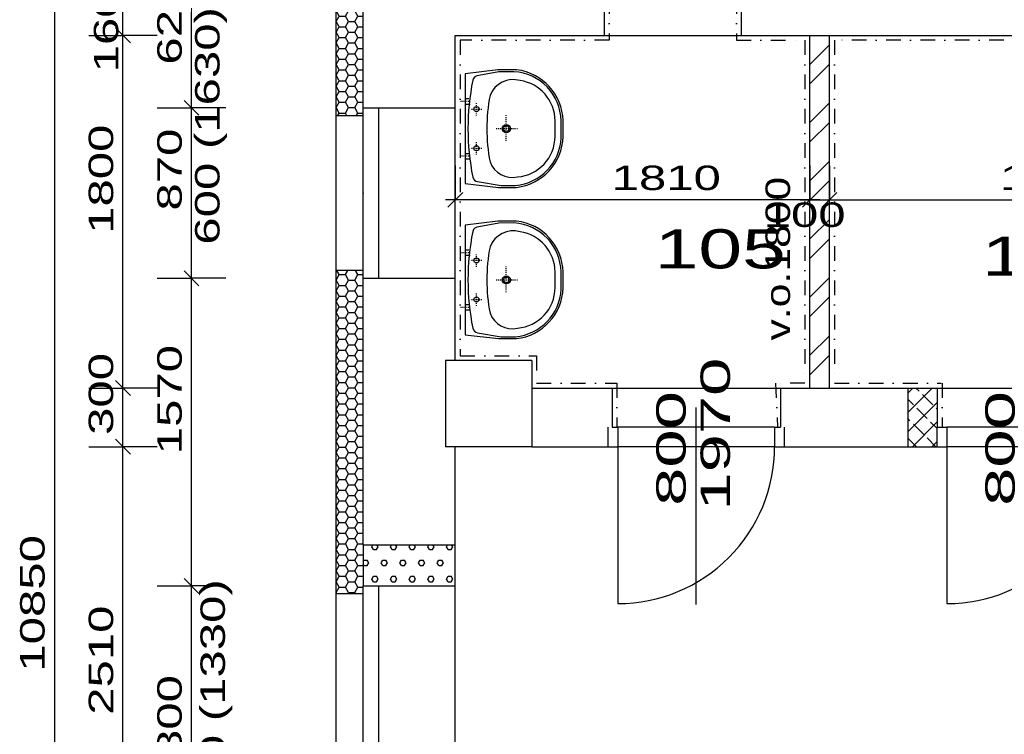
# Model space of a CAD drawing. Extents: x -196363 to 396902, y -489949 to -260582.
# Tile 170 of 256: x 201231 to 206258, y -382160 to -378513. Entities that reach past the tile are written whole.
import ezdxf

# ---------------------------------------------------------------- set-up
doc = ezdxf.new("R2010")
doc.units = 0
doc.header["$MEASUREMENT"] = 0
doc.linetypes.add('DASHED1', pattern=[1, 0.3, -0.4, 0.3])
doc.linetypes.add('DOTDASH', pattern=[1, 0.3, -0.2, 0, -0.2, 0.3])
for name, color, linetype in [('dvere', 1, 'Continuous'), ('koty', 1, 'Continuous'), ('navrh', 2, 'Continuous'), ('noszdiv', 1, 'Continuous'), ('obklady', 14, 'Continuous'), ('okna', 2, 'Continuous'), ('popdver', 6, 'Continuous'), ('srafy', 8, 'Continuous'), ('tepizol', 8, 'Continuous'), ('zarpred', 5, 'Continuous')]:
    doc.layers.add(name, color=color, linetype=linetype)
doc.styles.add('SPIRITTXTSTYLE1', font='ROMAN')
doc.styles.add('SPIRITTXTSTYLE2', font='txt')
doc.linetypes.add('CERCH2', pattern='A,0,-1,[17,dur+dsp vaclavov.shx,S=0.003401,R=0,X=-1,Y=0],0', length=1)
doc.dimstyles.new('SPIRITSTYLE26', dxfattribs={"dimtxt": 125, "dimasz": 12.7, "dimexe": 175, "dimexo": -175, "dimgap": 50, "dimtad": 1, "dimdec": 3, "dimzin": 0, "dimdsep": 46, "dimlunit": 7, "dimtxsty": 'SPIRITTXTSTYLE1', "dimblk1": '_TICKMARKS26', "dimblk2": '_TICKMARKS26', "dimsah": 1, "dimcen": 0.09, "dimdle": 50, "dimclrd": 1, "dimclre": 1, "dimclrt": 1, "dimadec": 0, "dimazin": 0, "dimtfac": 1, "dimtdec": 4, "dimtofl": 0, "dimtmove": 1, "dimatfit": 0, "dimfxl": 0, "dimtolj": 1, "dimtzin": 0, "dimarcsym": 0})
doc.dimstyles.new('SPIRITSTYLE520', dxfattribs={"dimtxt": 125, "dimasz": 12.7, "dimexe": 175, "dimexo": 781.667175, "dimgap": 50, "dimtad": 1, "dimdec": 3, "dimzin": 0, "dimdsep": 46, "dimlunit": 7, "dimtxsty": 'SPIRITTXTSTYLE1', "dimblk1": '_TICKMARKS520', "dimblk2": '_TICKMARKS520', "dimsah": 1, "dimcen": 0.09, "dimdle": 50, "dimclrd": 1, "dimclre": 1, "dimclrt": 1, "dimadec": 0, "dimazin": 0, "dimtfac": 1, "dimtdec": 4, "dimtofl": 0, "dimtmove": 1, "dimatfit": 0, "dimfxl": 0, "dimtolj": 1, "dimtzin": 0, "dimarcsym": 0})
doc.dimstyles.new('SPIRITSTYLE521', dxfattribs={"dimtxt": 125, "dimasz": 12.7, "dimexe": 175, "dimexo": 936.671692, "dimgap": 50, "dimtad": 1, "dimdec": 3, "dimzin": 0, "dimdsep": 46, "dimlunit": 7, "dimtxsty": 'SPIRITTXTSTYLE1', "dimblk1": '_TICKMARKS521', "dimblk2": '_TICKMARKS521', "dimsah": 1, "dimcen": 0.09, "dimdle": 50, "dimclrd": 1, "dimclre": 1, "dimclrt": 1, "dimadec": 0, "dimazin": 0, "dimtfac": 1, "dimtdec": 4, "dimtofl": 0, "dimtmove": 1, "dimatfit": 0, "dimfxl": 0, "dimtolj": 1, "dimtzin": 0, "dimarcsym": 0})
doc.dimstyles.new('SPIRITSTYLE525', dxfattribs={"dimtxt": 125, "dimasz": 12.7, "dimexe": 175, "dimexo": 1521.665405, "dimgap": 50, "dimtad": 1, "dimdec": 3, "dimzin": 0, "dimdsep": 46, "dimlunit": 7, "dimtxsty": 'SPIRITTXTSTYLE1', "dimblk1": '_TICKMARKS525', "dimblk2": '_TICKMARKS525', "dimsah": 1, "dimcen": 0.09, "dimdle": 50, "dimclrd": 1, "dimclre": 1, "dimclrt": 1, "dimadec": 0, "dimazin": 0, "dimtfac": 1, "dimtdec": 4, "dimtofl": 0, "dimtmove": 1, "dimatfit": 0, "dimfxl": 0, "dimtolj": 1, "dimtzin": 0, "dimarcsym": 0})
doc.dimstyles.new('SPIRITSTYLE527', dxfattribs={"dimtxt": 125, "dimasz": 12.7, "dimexe": 175, "dimexo": 1911.669556, "dimgap": 50, "dimtad": 1, "dimdec": 3, "dimzin": 0, "dimdsep": 46, "dimlunit": 7, "dimtxsty": 'SPIRITTXTSTYLE1', "dimblk1": '_TICKMARKS527', "dimblk2": '_TICKMARKS527', "dimsah": 1, "dimcen": 0.09, "dimdle": 50, "dimclrd": 1, "dimclre": 1, "dimclrt": 1, "dimadec": 0, "dimazin": 0, "dimtfac": 1, "dimtdec": 4, "dimtofl": 0, "dimtmove": 1, "dimatfit": 0, "dimfxl": 0, "dimtolj": 1, "dimtzin": 0, "dimarcsym": 0})
doc.dimstyles.new('SPIRITSTYLE528', dxfattribs={"dimtxt": 125, "dimasz": 12.7, "dimexe": 175, "dimexo": 1901.673218, "dimgap": 50, "dimtad": 1, "dimdec": 3, "dimzin": 0, "dimdsep": 46, "dimlunit": 7, "dimtxsty": 'SPIRITTXTSTYLE1', "dimblk1": '_TICKMARKS528', "dimblk2": '_TICKMARKS528', "dimsah": 1, "dimcen": 0.09, "dimdle": 50, "dimclrd": 1, "dimclre": 1, "dimclrt": 1, "dimadec": 0, "dimazin": 0, "dimtfac": 1, "dimtdec": 4, "dimtofl": 0, "dimtmove": 1, "dimatfit": 0, "dimfxl": 0, "dimtolj": 1, "dimtzin": 0, "dimarcsym": 0})
doc.dimstyles.new('SPIRITSTYLE529', dxfattribs={"dimtxt": 125, "dimasz": 12.7, "dimexe": 175, "dimexo": 1401.6604, "dimgap": 50, "dimtad": 1, "dimdec": 3, "dimzin": 0, "dimdsep": 46, "dimlunit": 7, "dimtxsty": 'SPIRITTXTSTYLE1', "dimblk1": '_TICKMARKS529', "dimblk2": '_TICKMARKS529', "dimsah": 1, "dimcen": 0.09, "dimdle": 50, "dimclrd": 1, "dimclre": 1, "dimclrt": 1, "dimadec": 0, "dimazin": 0, "dimtfac": 1, "dimtdec": 4, "dimtofl": 0, "dimtmove": 1, "dimatfit": 0, "dimfxl": 0, "dimtolj": 1, "dimtzin": 0, "dimarcsym": 0})
doc.dimstyles.new('SPIRITSTYLE615', dxfattribs={"dimtxt": 125, "dimasz": 12.7, "dimexe": 175, "dimexo": 785.387878, "dimgap": 50, "dimtad": 1, "dimdec": 3, "dimzin": 0, "dimdsep": 46, "dimlunit": 7, "dimtxsty": 'SPIRITTXTSTYLE1', "dimblk1": '_TICKMARKS615', "dimblk2": '_TICKMARKS615', "dimsah": 1, "dimcen": 0.09, "dimdle": 50, "dimclrd": 1, "dimclre": 1, "dimclrt": 1, "dimadec": 0, "dimazin": 0, "dimtfac": 1, "dimtdec": 4, "dimtofl": 0, "dimtmove": 1, "dimatfit": 0, "dimfxl": 0, "dimtolj": 1, "dimtzin": 0, "dimarcsym": 0})
pattern_1 = [(0, (582227.312, -258968), (47.625, 27.4963055), [-63.5, 31.75]), (60.000002, (582227.312, -258968), (-1.7e-06, 54.9926147), [31.75, -63.5]), (120.000003, (582227.312, -258968), (-47.625, 27.4963055), [-63.5, 31.75])]

# ---------------------------------------------------------------- blocks, each defined once
blk = doc.blocks.new('_TICKMARKS520')
at = {"color": 1, "linetype": 'Continuous'}
blk.add_line((-3, -3), (3, 3), dxfattribs=at)
blk = doc.blocks.new('*D1318')
at = {"color": 1, "linetype": 'Continuous', "ltscale": 300}
for p, q in [((202108.671875, -383252.90625, 1723.800049), (202108.671875, -381352.9375, 1723.800049)), ((201933.671875, -381402.9375, 1723.800049), (202108.671875, -381402.9375, 1723.800049)), ((202283.671875, -381402.9375, 1723.800049), (202108.671875, -381402.9375, 1723.800049)), ((201933.671875, -383202.90625, 1723.800049), (202108.671875, -383202.90625, 1723.800049)), ((202283.671875, -383202.90625, 1723.800049), (202108.671875, -383202.90625, 1723.800049))]:
    blk.add_line(p, q, dxfattribs=at)
at = {"color": 1, "linetype": 'Continuous', "ltscale": 300, "xscale": 12.69999980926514, "yscale": 12.69999980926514, "zscale": 12.69999980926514}
for p, rotation in [((202108.671875, -381402.9375, 1723.800049), 90.00000250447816), ((202108.671875, -383202.90625, 1723.800049), 270.0000006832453)]:
    blk.add_blockref('_TICKMARKS520', p, dxfattribs=dict(at, rotation=rotation))
at = {"color": 1, "linetype": 'Continuous', "ltscale": 300, "style": 'SPIRITTXTSTYLE1', "width": 1.5}
blk.add_text('1800', height=125, rotation=90.000002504, dxfattribs=at).set_placement((202058.65625, -382416, 1723.800049))
blk = doc.blocks.new('*D1319')
at = {"color": 1, "linetype": 'Continuous', "ltscale": 300}
for p, q in [((202108.671875, -381452.9375, 1723.800049), (202108.671875, -379782.9375, 1723.800049)), ((201933.671875, -379832.9375, 1723.800049), (202108.671875, -379832.9375, 1723.800049)), ((202283.671875, -379832.9375, 1723.800049), (202108.671875, -379832.9375, 1723.800049)), ((201933.671875, -381402.9375, 1723.800049), (202108.671875, -381402.9375, 1723.800049)), ((202283.671875, -381402.9375, 1723.800049), (202108.671875, -381402.9375, 1723.800049))]:
    blk.add_line(p, q, dxfattribs=at)
at = {"color": 1, "linetype": 'Continuous', "ltscale": 300, "xscale": 12.69999980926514, "yscale": 12.69999980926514, "zscale": 12.69999980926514}
for p, rotation in [((202108.671875, -379832.9375, 1723.800049), 90.00000250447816), ((202108.671875, -381402.9375, 1723.800049), 270.0000006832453)]:
    blk.add_blockref('_TICKMARKS520', p, dxfattribs=dict(at, rotation=rotation))
at = {"color": 1, "linetype": 'Continuous', "ltscale": 300, "style": 'SPIRITTXTSTYLE1', "width": 1.5}
blk.add_text('1570', height=125, rotation=90.000002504, dxfattribs=at).set_placement((202058.65625, -380731.03125, 1723.800049))
blk = doc.blocks.new('_TICKMARKS521')
at = {"color": 1, "linetype": 'Continuous'}
blk.add_line((-3, -3), (3, 3), dxfattribs=at)
blk = doc.blocks.new('*D1320')
at = {"color": 1, "linetype": 'Continuous', "ltscale": 300}
for p, q in [((202108.671875, -379882.9375, 1723.800049), (202108.671875, -378912.9375, 1723.800049)), ((201933.671875, -378962.9375, 1723.800049), (202108.671875, -378962.9375, 1723.800049)), ((202283.671875, -378962.9375, 1723.800049), (202108.671875, -378962.9375, 1723.800049)), ((201933.671875, -379832.9375, 1723.800049), (202108.671875, -379832.9375, 1723.800049)), ((202283.671875, -379832.9375, 1723.800049), (202108.671875, -379832.9375, 1723.800049))]:
    blk.add_line(p, q, dxfattribs=at)
at = {"color": 1, "linetype": 'Continuous', "ltscale": 300, "xscale": 12.69999980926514, "yscale": 12.69999980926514, "zscale": 12.69999980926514}
for p, rotation in [((202108.671875, -378962.9375, 1723.800049), 90.00000250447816), ((202108.671875, -379832.9375, 1723.800049), 270.0000006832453)]:
    blk.add_blockref('_TICKMARKS521', p, dxfattribs=dict(at, rotation=rotation))
at = {"color": 1, "linetype": 'Continuous', "ltscale": 300, "style": 'SPIRITTXTSTYLE1', "width": 1.5}
blk.add_text('870', height=125, rotation=90.000002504, dxfattribs=at).set_placement((202058.65625, -379487.25, 1723.800049))
blk = doc.blocks.new('*D1321')
at = {"color": 1, "linetype": 'Continuous', "ltscale": 300}
for p, q in [((202108.671875, -379012.9375, 1723.800049), (202108.671875, -378292.96875, 1723.800049)), ((201933.671875, -378342.96875, 1723.800049), (202108.671875, -378342.96875, 1723.800049)), ((202283.671875, -378342.96875, 1723.800049), (202108.671875, -378342.96875, 1723.800049)), ((201933.671875, -378962.9375, 1723.800049), (202108.671875, -378962.9375, 1723.800049)), ((202283.671875, -378962.9375, 1723.800049), (202108.671875, -378962.9375, 1723.800049))]:
    blk.add_line(p, q, dxfattribs=at)
at = {"color": 1, "linetype": 'Continuous', "ltscale": 300, "xscale": 12.69999980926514, "yscale": 12.69999980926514, "zscale": 12.69999980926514}
for p, rotation in [((202108.671875, -378342.96875, 1723.800049), 90.00000250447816), ((202108.671875, -378962.9375, 1723.800049), 270.0000006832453)]:
    blk.add_blockref('_TICKMARKS521', p, dxfattribs=dict(at, rotation=rotation))
at = {"color": 1, "linetype": 'Continuous', "ltscale": 300, "style": 'SPIRITTXTSTYLE1', "width": 1.5}
blk.add_text('620', height=125, rotation=90.000002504, dxfattribs=at).set_placement((202058.65625, -378742.25, 1723.800049))
blk = doc.blocks.new('_TICKMARKS525')
at = {"color": 1, "linetype": 'Continuous'}
blk.add_line((-3, -3), (3, 3), dxfattribs=at)
blk = doc.blocks.new('*D1329')
at = {"color": 1, "linetype": 'Continuous', "ltscale": 300}
for p, q in [((201758.671875, -383252.90625, 1723.800049), (201758.671875, -380642.9375, 1723.800049)), ((201583.671875, -380692.9375, 1723.800049), (201758.671875, -380692.9375, 1723.800049)), ((201933.671875, -380692.9375, 1723.800049), (201758.671875, -380692.9375, 1723.800049)), ((201583.671875, -383202.90625, 1723.800049), (201758.671875, -383202.90625, 1723.800049)), ((201933.671875, -383202.90625, 1723.800049), (201758.671875, -383202.90625, 1723.800049))]:
    blk.add_line(p, q, dxfattribs=at)
at = {"color": 1, "linetype": 'Continuous', "ltscale": 300, "xscale": 12.69999980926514, "yscale": 12.69999980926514, "zscale": 12.69999980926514}
for p, rotation in [((201758.671875, -380692.9375, 1723.800049), 90.00000250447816), ((201758.671875, -383202.90625, 1723.800049), 270.0000006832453)]:
    blk.add_blockref('_TICKMARKS525', p, dxfattribs=dict(at, rotation=rotation))
at = {"color": 1, "linetype": 'Continuous', "ltscale": 300, "style": 'SPIRITTXTSTYLE1', "width": 1.5}
blk.add_text('2510', height=125, rotation=90.000002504, dxfattribs=at).set_placement((201708.671875, -382061.03125, 1723.800049))
blk = doc.blocks.new('_TICKMARKS527')
at = {"color": 1, "linetype": 'Continuous'}
blk.add_line((-3, -3), (3, 3), dxfattribs=at)
blk = doc.blocks.new('*D1330')
at = {"color": 1, "linetype": 'Continuous', "ltscale": 300}
for p, q in [((201758.671875, -380742.9375, 1723.800049), (201758.671875, -380342.9375, 1723.800049)), ((201583.671875, -380392.96875, 1723.800049), (201758.671875, -380392.96875, 1723.800049)), ((201933.671875, -380392.96875, 1723.800049), (201758.671875, -380392.96875, 1723.800049)), ((201583.671875, -380692.9375, 1723.800049), (201758.671875, -380692.9375, 1723.800049)), ((201933.671875, -380692.9375, 1723.800049), (201758.671875, -380692.9375, 1723.800049))]:
    blk.add_line(p, q, dxfattribs=at)
at = {"color": 1, "linetype": 'Continuous', "ltscale": 300, "xscale": 12.69999980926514, "yscale": 12.69999980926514, "zscale": 12.69999980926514}
for p, rotation in [((201758.671875, -380392.96875, 1723.800049), 90.00000250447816), ((201758.671875, -380692.9375, 1723.800049), 270.0000006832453)]:
    blk.add_blockref('_TICKMARKS527', p, dxfattribs=dict(at, rotation=rotation))
at = {"color": 1, "linetype": 'Continuous', "ltscale": 300, "style": 'SPIRITTXTSTYLE1', "width": 1.5}
blk.add_text('300', height=125, rotation=90.000002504, dxfattribs=at).set_placement((201708.671875, -380632.25, 1723.800049))
blk = doc.blocks.new('*D1331')
at = {"color": 1, "linetype": 'Continuous', "ltscale": 300}
for p, q in [((201758.671875, -380442.96875, 1723.800049), (201758.671875, -378542.9375, 1723.800049)), ((201583.671875, -378592.96875, 1723.800049), (201758.671875, -378592.96875, 1723.800049)), ((201933.671875, -378592.96875, 1723.800049), (201758.671875, -378592.96875, 1723.800049)), ((201583.671875, -380392.96875, 1723.800049), (201758.671875, -380392.96875, 1723.800049)), ((201933.671875, -380392.96875, 1723.800049), (201758.671875, -380392.96875, 1723.800049))]:
    blk.add_line(p, q, dxfattribs=at)
at = {"color": 1, "linetype": 'Continuous', "ltscale": 300, "xscale": 12.69999980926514, "yscale": 12.69999980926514, "zscale": 12.69999980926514}
for p, rotation in [((201758.671875, -378592.96875, 1723.800049), 90.00000250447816), ((201758.671875, -380392.96875, 1723.800049), 270.0000006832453)]:
    blk.add_blockref('_TICKMARKS527', p, dxfattribs=dict(at, rotation=rotation))
at = {"color": 1, "linetype": 'Continuous', "ltscale": 300, "style": 'SPIRITTXTSTYLE1', "width": 1.5}
blk.add_text('1800', height=125, rotation=90.000002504, dxfattribs=at).set_placement((201708.671875, -379606.0625, 1723.800049))
blk = doc.blocks.new('_TICKMARKS528')
at = {"color": 1, "linetype": 'Continuous'}
blk.add_line((-3, -3), (3, 3), dxfattribs=at)
blk = doc.blocks.new('*D1332')
at = {"color": 1, "linetype": 'Continuous', "ltscale": 300}
for p, q in [((201758.671875, -378642.96875, 1723.800049), (201758.671875, -378382.96875, 1723.800049)), ((201583.671875, -378432.96875, 1723.800049), (201758.671875, -378432.96875, 1723.800049)), ((201933.671875, -378432.96875, 1723.800049), (201758.671875, -378432.96875, 1723.800049)), ((201583.671875, -378592.96875, 1723.800049), (201758.671875, -378592.96875, 1723.800049)), ((201933.671875, -378592.96875, 1723.800049), (201758.671875, -378592.96875, 1723.800049))]:
    blk.add_line(p, q, dxfattribs=at)
at = {"color": 1, "linetype": 'Continuous', "ltscale": 300, "xscale": 12.69999980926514, "yscale": 12.69999980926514, "zscale": 12.69999980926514}
for p, rotation in [((201758.671875, -378432.96875, 1723.800049), 90.00000250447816), ((201758.671875, -378592.96875, 1723.800049), 270.0000006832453)]:
    blk.add_blockref('_TICKMARKS528', p, dxfattribs=dict(at, rotation=rotation))
at = {"color": 1, "linetype": 'Continuous', "ltscale": 300, "style": 'SPIRITTXTSTYLE1', "width": 1.5}
blk.add_text('160', height=125, rotation=90.000002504, dxfattribs=at).set_placement((201734.984375, -378781.8125, 1723.800049))
blk = doc.blocks.new('_TICKMARKS529')
at = {"color": 1, "linetype": 'Continuous'}
blk.add_line((-3, -3), (3, 3), dxfattribs=at)
blk = doc.blocks.new('*D1335')
at = {"color": 1, "linetype": 'Continuous', "ltscale": 300}
for p, q in [((201408.6875, -376222.90625, 1723.800049), (201408.6875, -387172.90625, 1723.800049)), ((201233.6875, -376272.9375, 1723.800049), (201408.6875, -376272.9375, 1723.800049)), ((201583.671875, -376272.9375, 1723.800049), (201408.6875, -376272.9375, 1723.800049)), ((201233.6875, -387122.90625, 1723.800049), (201408.6875, -387122.90625, 1723.800049)), ((201583.671875, -387122.90625, 1723.800049), (201408.6875, -387122.90625, 1723.800049))]:
    blk.add_line(p, q, dxfattribs=at)
at = {"color": 1, "linetype": 'Continuous', "ltscale": 300, "xscale": 12.69999980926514, "yscale": 12.69999980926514, "zscale": 12.69999980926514}
for p, rotation in [((201408.6875, -376272.9375, 1723.800049), 90.00000250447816), ((201408.6875, -387122.90625, 1723.800049), -90.00000250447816)]:
    blk.add_blockref('_TICKMARKS529', p, dxfattribs=dict(at, rotation=rotation))
at = {"color": 1, "linetype": 'Continuous', "ltscale": 300, "style": 'SPIRITTXTSTYLE1', "width": 1.5}
blk.add_text('10850', height=125, rotation=450.000019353, dxfattribs=at).set_placement((201358.671875, -381840.75, 1723.800049))
blk = doc.blocks.new('_TICKMARKS615')
at = {"color": 1, "linetype": 'Continuous'}
blk.add_line((-3, -3), (3, 3), dxfattribs=at)
blk = doc.blocks.new('*D1516')
at = {"color": 1, "linetype": 'Continuous', "ltscale": 300}
for p, q in [((203455.34375, -379257.5625, 1723.800049), (203455.34375, -379432.5625, 1723.800049)), ((205265.34375, -379257.5625, 1723.800049), (205265.34375, -379432.5625, 1723.800049)), ((205315.328125, -379432.5625, 1723.800049), (203405.34375, -379432.5625, 1723.800049)), ((203455.34375, -379607.5625, 1723.800049), (203455.34375, -379432.5625, 1723.800049)), ((205265.34375, -379607.5625, 1723.800049), (205265.34375, -379432.5625, 1723.800049))]:
    blk.add_line(p, q, dxfattribs=at)
at = {"color": 1, "linetype": 'Continuous', "ltscale": 300, "xscale": 12.69999980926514, "yscale": 12.69999980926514, "zscale": 12.69999980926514}
for p, rotation in [((203455.34375, -379432.5625, 1723.800049), 180.0000050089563), ((205265.34375, -379432.5625, 1723.800049), 360.0000100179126)]:
    blk.add_blockref('_TICKMARKS615', p, dxfattribs=dict(at, rotation=rotation))
at = {"color": 1, "linetype": 'Continuous', "ltscale": 300, "style": 'SPIRITTXTSTYLE1', "width": 1.5}
blk.add_text('1810', height=125, rotation=360.000010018, dxfattribs=at).set_placement((204253.203125, -379382.59375, 1723.800049))
blk = doc.blocks.new('_TICKMARKS26')
at = {"color": 1, "linetype": 'Continuous'}
blk.add_line((-3, -3), (3, 3), dxfattribs=at)
blk = doc.blocks.new('*D1517')
at = {"color": 1, "linetype": 'Continuous', "ltscale": 300}
for p, q in [((205265.34375, -379257.5625, 1723.800049), (205265.34375, -379432.5625, 1723.800049)), ((205365.34375, -379257.5625, 1723.800049), (205365.34375, -379432.5625, 1723.800049)), ((205215.34375, -379432.5625, 1723.800049), (205415.328125, -379432.5625, 1723.800049)), ((205265.34375, -379607.5625, 1723.800049), (205265.34375, -379432.5625, 1723.800049)), ((205365.34375, -379607.5625, 1723.800049), (205365.34375, -379432.5625, 1723.800049))]:
    blk.add_line(p, q, dxfattribs=at)
at = {"color": 1, "linetype": 'Continuous', "ltscale": 300, "xscale": 12.69999980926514, "yscale": 12.69999980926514, "zscale": 12.69999980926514, "rotation": 180.0000050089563}
blk.add_blockref('_TICKMARKS26', (205265.34375, -379432.5625, 1723.800049), dxfattribs=at)
at = {"color": 1, "linetype": 'Continuous', "ltscale": 300, "xscale": 12.69999980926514, "yscale": 12.69999980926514, "zscale": 12.69999980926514}
blk.add_blockref('_TICKMARKS26', (205365.34375, -379432.5625, 1723.800049), dxfattribs=at)
at = {"color": 1, "linetype": 'Continuous', "ltscale": 300, "style": 'SPIRITTXTSTYLE1', "width": 1.5}
blk.add_text('100', height=125, dxfattribs=at).set_placement((205029.234375, -379570.84375, 1723.800049))
blk = doc.blocks.new('*D1518')
at = {"color": 1, "linetype": 'Continuous', "ltscale": 300}
for p, q in [((205365.34375, -379257.5625, 1723.800049), (205365.34375, -379432.5625, 1723.800049)), ((207330.359375, -379257.5625, 1723.800049), (207330.359375, -379432.5625, 1723.800049)), ((205315.34375, -379432.5625, 1723.800049), (207380.34375, -379432.5625, 1723.800049)), ((205365.34375, -379607.5625, 1723.800049), (205365.34375, -379432.5625, 1723.800049)), ((207330.359375, -379607.5625, 1723.800049), (207330.359375, -379432.5625, 1723.800049))]:
    blk.add_line(p, q, dxfattribs=at)
at = {"color": 1, "linetype": 'Continuous', "ltscale": 300, "xscale": 12.69999980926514, "yscale": 12.69999980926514, "zscale": 12.69999980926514, "rotation": 180.0000050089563}
blk.add_blockref('_TICKMARKS26', (205365.34375, -379432.5625, 1723.800049), dxfattribs=at)
at = {"color": 1, "linetype": 'Continuous', "ltscale": 300, "xscale": 12.69999980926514, "yscale": 12.69999980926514, "zscale": 12.69999980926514}
blk.add_blockref('_TICKMARKS26', (207330.359375, -379432.5625, 1723.800049), dxfattribs=at)
at = {"color": 1, "linetype": 'Continuous', "ltscale": 300, "style": 'SPIRITTXTSTYLE1', "width": 1.5}
blk.add_text('1965', height=125, dxfattribs=at).set_placement((206234.75, -379382.59375, 1723.800049))

msp = doc.modelspace()

# ---------------------------------------------------------------- hatches: boundary and pattern name
at = {"layer": 'srafy', "linetype": 'Continuous', "ltscale": 300}
h = msp.add_hatch(dxfattribs=at)
h.set_pattern_fill('ZdivKER', color=8, scale=5.55625, style=0, pattern_type=2)
h.set_pattern_definition([(45, (582227.31, -258968), (-148.49243, 148.49243), []), (45, (582326.31, -258968), (-148.49243, 148.49243), [])])
h.paths.add_polyline_path([(205265.34375, -380392.96875), (205365.34375, -380392.96875), (205365.34375, -378592.96875), (205265.34375, -378592.96875)], flags=0)
h = msp.add_hatch(dxfattribs=at)
h.set_pattern_fill('ZdivSP', color=8, scale=5.55625, style=0, pattern_type=2)
h.set_pattern_definition([(45.000001, (582227.31, -258968), (-49.497475, 49.497475), []), (135, (582227.31, -258968), (-116.49495, -81.49495), [-12.374369, 74.246216, -12.374369]), (135, (582326.31, -258968), (-116.49495, -81.49495), [-12.374369, 74.246216, -12.374369])])
h.paths.add_polyline_path([(205765.10938, -380692.9375), (205915.10938, -380692.9375), (205915.10938, -380592.96875), (205915.10938, -380392.96875), (205765.10938, -380392.96875)], flags=0)
h = msp.add_hatch(dxfattribs=at)
h.set_pattern_fill('PorBet', color=8, scale=15.875, style=0, pattern_type=2)
h.set_pattern_definition([(0, (582227.31, -258968), (47.625, 82.488914), [15.875, -79.375]), (0, (582227.31, -258940.5), (47.625, 82.488914), [15.875, -79.375]), (60.000002, (582243.19, -258968), (-47.625, 82.488914), [15.875, -79.375]), (120.000003, (582227.31, -258968), (-95.25, -3e-06), [15.875, -79.375]), (60.000002, (582219.375, -258954.25), (-47.625, 82.488914), [15.875, -79.375]), (120.000003, (582251.125, -258954.25), (-95.25, -3e-06), [15.875, -79.375])])
h.paths.add_polyline_path([(202985.34375, -381192.9375), (202985.34375, -381402.9375), (203455.34375, -381402.9375), (203455.34375, -381192.9375)], flags=0)
at = {"layer": 'tepizol', "linetype": 'Continuous', "ltscale": 300}
h = msp.add_hatch(dxfattribs=at)
h.set_pattern_fill('Plastev', scale=31.75, style=0, pattern_type=2)
h.set_pattern_definition(pattern_1)
h.paths.add_polyline_path([(202845.34375, -379002.9375), (202985.34375, -379002.9375), (202985.34375, -378962.9375), (202985.34375, -378342.96875), (202985.34375, -378302.96875), (202845.34375, -378302.96875)], flags=0)
h = msp.add_hatch(dxfattribs=at)
h.set_pattern_fill('Plastev', scale=31.75, style=0, pattern_type=2)
h.set_pattern_definition(pattern_1)
h.paths.add_polyline_path([(202845.34375, -381442.9375), (202985.34375, -381442.9375), (202985.34375, -381402.9375), (202985.34375, -381192.9375), (202985.34375, -379832.9375), (202985.34375, -379792.9375), (202845.34375, -379792.9375)], flags=0)

# ---------------------------------------------------------------- linework, layer by layer
at = {"layer": 'dvere', "color": 7, "linetype": 'Continuous', "ltscale": 304.799988}
for p, q in [((204235.34375, -380692.9375), (204235.34375, -380592.96875)), ((205135.34375, -380692.9375), (205135.32812, -380592.9375)), ((205915.10938, -380692.9375), (205915.10938, -380592.96875))]:
    msp.add_line(p, q, dxfattribs=at)
at = {"layer": 'dvere', "color": 7, "linetype": 'Continuous', "ltscale": 330}
for p, q in [((205085.32812, -380592.9375), (204285.32812, -380592.96875)), ((206765.10938, -380592.9375), (205965.10938, -380592.96875)), ((205085.32812, -380692.9375), (204285.32812, -380692.9375)), ((206765.10938, -380692.9375), (205965.10938, -380692.9375))]:
    msp.add_line(p, q, dxfattribs=at)
at = {"layer": 'dvere', "color": 7, "linetype": 'Continuous', "ltscale": 300}
for p, q in [((204285.32812, -380692.9375, 1723.80005), (204285.32812, -381492.9375, 1723.80005)), ((205965.10938, -380692.9375, 1723.80005), (205965.10938, -381492.9375, 1723.80005))]:
    msp.add_line(p, q, dxfattribs=at)
for centre in [(204285.32812, -380692.9375, 1723.80005), (205965.10938, -380692.9375, 1723.80005)]:
    msp.add_arc(centre, 800.00079, 270.00000068, 360.00003734, dxfattribs=at)
at = {"layer": 'dvere', "color": 7, "linetype": 'Continuous', "ltscale": 250}
msp.add_point((204685.32812, -380592.96875), dxfattribs=at)
at = {"layer": 'dvere', "color": 7, "linetype": 'Continuous', "ltscale": 300}
msp.add_point((204685.32812, -380692.9375, 1723.80005), dxfattribs=at)
at = {"layer": 'navrh', "color": 2, "linetype": 'Continuous', "ltscale": 300}
for p, q in [((202845.34375, -378302.96875, 900), (202845.34375, -379002.9375, 900)), ((205265.34375, -380392.96875, 900), (205265.34375, -378592.96875, 900)), ((205365.34375, -380392.96875, 900), (205365.34375, -378592.96875, 900)), ((202985.34375, -379002.9375, 900), (202845.34375, -379002.9375, 900)), ((202845.34375, -379792.9375, 900), (202845.34375, -381442.9375, 900)), ((202985.34375, -379792.9375, 900), (202845.34375, -379792.9375, 900)), ((202985.34375, -381192.9375, 900), (202985.34375, -381402.9375, 900)), ((203455.34375, -381402.9375, 900), (203455.34375, -381192.9375, 900)), ((202985.34375, -381442.9375, 900), (202845.34375, -381442.9375, 900)), ((202985.34375, -381402.9375, 900), (203455.34375, -381402.9375, 900))]:
    msp.add_line(p, q, dxfattribs=at)
at = {"layer": 'navrh', "color": 7, "linetype": 'Continuous', "ltscale": 300}
for p, q in [((202845.34375, -379002.9375, 2547.59985), (202845.34375, -379792.9375, 2547.59985)), ((202845.34375, -381442.9375, 2547.59985), (202845.34375, -383162.90625, 2547.59985))]:
    msp.add_line(p, q, dxfattribs=at)
at = {"layer": 'noszdiv', "color": 1, "linetype": 'Continuous', "ltscale": 300}
for p, q in [((202985.34375, -378962.9375, 900), (202985.34375, -378342.96875, 900)), ((204215.35938, -378432.96875, 900), (204215.35938, -378592.96875, 900)), ((204915.34375, -378432.96875, 900), (204915.34375, -378592.96875, 900)), ((203455.34375, -378962.9375, 900), (203455.34375, -378592.96875, 900)), ((203455.34375, -378592.96875, 900), (204215.35938, -378592.96875, 900)), ((204915.34375, -378592.96875, 900), (207965.32812, -378592.96875, 900)), ((202985.34375, -378962.9375, 900), (203455.34375, -378962.9375, 900)), ((202985.34375, -381192.9375, 900), (202985.34375, -379832.9375, 900)), ((202985.34375, -379832.9375, 900), (203455.34375, -379832.9375, 900)), ((203455.34375, -380252.9375, 900), (203455.34375, -379832.9375, 900)), ((203455.34375, -380252.9375, 900), (203405.32812, -380252.9375, 900)), ((203405.32812, -380252.9375, 900), (203405.32812, -380692.9375, 900)), ((203845.34375, -380252.9375, 900), (203455.34375, -380252.9375, 900)), ((203845.34375, -380252.9375, 900), (203845.34375, -380392.96875, 900)), ((203845.34375, -380392.96875, 900), (203845.34375, -380692.9375, 900)), ((203845.34375, -380392.96875, 900), (204255.34375, -380392.96875, 900)), ((204255.34375, -380392.96875, 900), (204255.34375, -380592.96875, 900)), ((205115.34375, -380392.96875, 900), (205765.10938, -380392.96875, 900)), ((205115.34375, -380392.96875, 900), (205115.34375, -380592.96875, 900)), ((204255.34375, -380592.96875, 900), (204285.32812, -380592.96875, 900)), ((204285.32812, -380592.96875, 900), (204285.32812, -380692.9375, 900)), ((205085.32812, -380592.96875, 900), (205115.34375, -380592.96875, 900)), ((205085.32812, -380592.96875, 900), (205085.32812, -380692.9375, 900)), ((203455.34375, -380692.9375, 900), (203405.32812, -380692.9375, 900)), ((203845.34375, -380692.9375, 900), (203455.34375, -380692.9375, 900)), ((203455.34375, -381192.9375, 900), (203455.34375, -380692.9375, 900)), ((203845.34375, -380692.9375, 900), (204255.34375, -380692.9375, 900)), ((204255.34375, -380692.9375, 900), (204285.32812, -380692.9375, 900)), ((205085.32812, -380692.9375, 900), (205115.34375, -380692.9375, 900)), ((205115.34375, -380692.9375, 900), (205765.10938, -380692.9375, 900)), ((202985.34375, -381192.9375, 900), (203455.34375, -381192.9375, 900))]:
    msp.add_line(p, q, dxfattribs=at)
at = {"layer": 'noszdiv', "color": 1, "linetype": 'CERCH2', "ltscale": 300}
for p, q in [((204215.35938, -378592.96875, 900), (204915.34375, -378592.96875, 900)), ((204255.34375, -380392.96875, 900), (205115.34375, -380392.96875, 900))]:
    msp.add_line(p, q, dxfattribs=at)
at = {"layer": 'noszdiv', "color": 2, "linetype": 'Continuous', "ltscale": 300}
for p, q in [((205765.10938, -380392.96875, 900), (205915.10938, -380392.96875, 900)), ((205765.10938, -380392.96875, 900), (205765.10938, -380692.9375, 900)), ((205915.10938, -380392.96875, 900), (205915.10938, -380592.96875, 900)), ((205915.10938, -380592.96875, 900), (205965.10938, -380592.96875, 900)), ((205965.10938, -380592.96875, 900), (205965.10938, -380692.9375, 900)), ((205765.10938, -380692.9375, 900), (205950.09375, -380692.9375, 900)), ((205935.09375, -380692.9375, 900), (205965.10938, -380692.9375, 900))]:
    msp.add_line(p, q, dxfattribs=at)
at = {"layer": 'noszdiv', "color": 2, "linetype": 'CERCH2', "ltscale": 300}
msp.add_line((205915.10938, -380392.96875, 900), (206815.10938, -380392.96875, 900), dxfattribs=at)
at = {"layer": 'obklady', "color": 14, "linetype": 'DOTDASH', "ltscale": 250}
for p, q in [((204240.35938, -378407.96875, 4347.59961), (204240.35938, -378617.96875, 4347.59961)), ((204890.34375, -378407.96875, 4347.59961), (204890.34375, -378617.96875, 4347.59961)), ((204240.35938, -378617.96875, 4347.59961), (203480.34375, -378617.96875, 4347.59961)), ((203480.34375, -378617.96875, 4347.59961), (203480.34375, -380227.9375, 4347.59961)), ((204890.34375, -378617.96875, 4347.59961), (205240.32812, -378617.96875, 4347.59961)), ((205240.32812, -378617.96875, 4347.59961), (205240.32812, -380367.96875, 4347.59961)), ((207305.34375, -378617.96875, 4347.59961), (205390.34375, -378617.96875, 4347.59961)), ((205390.34375, -378617.96875, 4347.59961), (205390.34375, -380367.96875, 4347.59961)), ((203480.34375, -380227.9375, 4347.59961), (203870.34375, -380227.9375, 4347.59961)), ((203870.34375, -380227.9375, 4347.59961), (203870.34375, -380367.96875, 4347.59961)), ((203870.34375, -380367.96875, 4347.59961), (204280.34375, -380367.96875, 4347.59961)), ((204280.34375, -380367.96875, 4347.59961), (204280.34375, -380592.96875, 4347.59961)), ((205240.32812, -380367.96875, 4347.59961), (205090.34375, -380367.96875, 4347.59961)), ((205090.34375, -380367.96875, 4347.59961), (205100.34375, -380592.96875, 4347.59961)), ((205390.34375, -380367.96875, 4347.59961), (205935.09375, -380367.96875, 4347.59961)), ((205940.10938, -380367.96875, 4347.59961), (205940.10938, -380592.96875, 4347.59961))]:
    msp.add_line(p, q, dxfattribs=at)
at = {"layer": 'okna', "color": 7, "linetype": 'Continuous', "ltscale": 300}
for p, q in [((202985.34375, -379832.9375, 3447.6001), (202985.34375, -378962.9375, 3447.6001)), ((203065.34375, -379832.9375, 3447.6001), (203065.34375, -378962.9375, 3447.6001)), ((203455.34375, -379832.9375, 3447.6001), (203455.34375, -378962.9375, 3447.6001)), ((203455.34375, -383592.9375, 1723.80005), (203455.34375, -381192.9375, 1723.80005)), ((202985.34375, -383202.90625, 1723.80005), (202985.34375, -381402.9375, 1723.80005)), ((203065.34375, -383202.90625, 1723.80005), (203065.34375, -381402.9375, 1723.80005))]:
    msp.add_line(p, q, dxfattribs=at)
msp.add_point((202985.34375, -379397.9375, 2623.80005), dxfattribs=at)
at = {"layer": 'popdver', "color": 6, "linetype": 'Continuous', "ltscale": 250}
msp.add_line((204685.32812, -381498.59375), (204685.32812, -380492.71875), dxfattribs=at)
at = {"layer": 'popdver', "color": 6, "linetype": 'Continuous', "ltscale": 304.799988}
msp.add_point((204685.32812, -380692.9375), dxfattribs=at)
at = {"layer": 'popdver', "color": 6, "linetype": 'Continuous', "ltscale": 250}
msp.add_point((204685.32812, -380692.9375), dxfattribs=at)
at = {"layer": 'zarpred', "color": 8, "linetype": 'DASHED1', "ltscale": 14.000001}
for p, q in [((203482.35938, -378929.09375), (203530.28125, -378929.09375)), ((203563.15625, -379001.96875), (203563.15625, -378936.25)), ((203538.51562, -378969.125), (203590.53125, -378969.09375)), ((203715.14062, -379131.8125), (203715.14062, -379000.375)), ((203664.48438, -379068.84375), (203774.03125, -379068.84375)), ((203563.15625, -379201.65625), (203563.15625, -379135.9375)), ((203538.51562, -379168.78125), (203590.53125, -379168.78125)), ((203482.35938, -379208.5), (203530.28125, -379208.5)), ((203482.35938, -379701.0625), (203530.28125, -379701.0625)), ((203538.51562, -379741.0625), (203590.53125, -379741.03125)), ((203563.15625, -379773.90625), (203563.15625, -379708.1875)), ((203715.14062, -379903.75), (203715.14062, -379772.3125)), ((203664.48438, -379840.78125), (203774.03125, -379840.78125)), ((203538.51562, -379940.75), (203590.53125, -379940.75)), ((203563.15625, -379973.59375), (203563.15625, -379907.875)), ((203482.35938, -379980.46875), (203530.28125, -379980.46875))]:
    msp.add_line(p, q, dxfattribs=at)
at = {"layer": 'zarpred', "color": 8, "linetype": 'Continuous'}
for p, q in [((203505.64062, -378915.96875), (203524.96875, -378915.96875)), ((203505.64062, -378943.34375), (203530.28125, -378943.34375)), ((203505.64062, -379195.375), (203524.96875, -379195.375)), ((203505.64062, -379222.75), (203530.28125, -379222.75)), ((203505.64062, -379687.90625), (203524.96875, -379687.90625)), ((203505.64062, -379715.28125), (203530.28125, -379715.28125)), ((203505.64062, -379967.3125), (203524.96875, -379967.3125)), ((203505.64062, -379994.6875), (203530.28125, -379994.6875))]:
    msp.add_line(p, q, dxfattribs=at)
at = {"layer": 'zarpred', "color": 5, "linetype": 'Continuous'}
for points in [[(203505.40625, -379349.09375), (203675.0625, -379368.71875), (203767.40625, -379369.09375, 0.3735613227), (204005.40625, -379109.90625), (204005.40625, -379109.90625), (204005.40625, -379028.3125, 0.3724052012), (203768.1875, -378769.09375), (203768.1875, -378769.09375), (203672.23438, -378768.9375), (203505.40625, -378789.125)], [(203964.46875, -379029.125, 0.3708738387), (203786.57812, -378823.75, 0.3916131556), (203632.70312, -378899.59375, 0.0969293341), (203632.70312, -379238.625, 0.3847571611), (203772.46875, -379315.3125, 0.3922860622), (203964.46875, -379108.53125), (203964.46875, -379108.53125)], [(203505.40625, -380121.0625), (203675.0625, -380140.65625), (203767.40625, -380141.03125, 0.3735613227), (204005.40625, -379881.84375), (204005.40625, -379881.84375), (204005.40625, -379800.25, 0.3724052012), (203768.1875, -379541.03125), (203768.1875, -379541.03125), (203672.23438, -379540.875), (203505.40625, -379561.0625)], [(203964.46875, -379801.0625, 0.3708738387), (203786.57812, -379595.6875, 0.3916131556), (203632.70312, -379671.53125, 0.0969293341), (203632.70312, -380010.5625, 0.3847571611), (203772.46875, -380087.25, 0.3922860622), (203964.46875, -379880.5), (203964.46875, -379880.5)]]:
    msp.add_lwpolyline(points, format="xyb", close=True, dxfattribs=at)
at = {"layer": 'zarpred', "color": 8, "linetype": 'Continuous'}
for points in [[(203995.10938, -379028.4375, 0.3915576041), (203754.10938, -378778.53125), (203754.10938, -378778.53125), (203677.03125, -378779.125), (203574.84375, -378798.25, 0.3566107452), (203544.53125, -378822.28125, 0.1005923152), (203544.51562, -379315.9375, 0.3243051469), (203569.35938, -379338.96875), (203569.35938, -379338.96875), (203689.17188, -379359.125), (203762.57812, -379359.125, 0.3749197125), (203995.53125, -379116.75), (203995.53125, -379116.75)], [(203995.10938, -379800.375, 0.3915576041), (203754.10938, -379550.5), (203754.10938, -379550.5), (203677.03125, -379551.0625), (203574.84375, -379570.21875, 0.3566107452), (203544.53125, -379594.21875, 0.1005923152), (203544.51562, -380087.875, 0.3243051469), (203569.35938, -380110.9375), (203569.35938, -380110.9375), (203689.17188, -380131.0625), (203762.57812, -380131.0625, 0.3749197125), (203995.53125, -379888.6875), (203995.53125, -379888.6875)]]:
    msp.add_lwpolyline(points, format="xyb", close=True, dxfattribs=at)
for centre, radius in [((203563.15625, -378969.40625), 12.93063), ((203715.14062, -379068.84375), 14.78058), ((203563.15625, -379169.09375), 12.93063), ((203563.15625, -379741.375), 12.93063), ((203715.14062, -379840.78125), 14.78058), ((203563.15625, -379941.03125), 12.93063)]:
    msp.add_circle(centre, radius, dxfattribs=at)
at = {"layer": 'zarpred', "color": 5, "linetype": 'Continuous'}
for centre in [(203715.42188, -379069.09375), (203715.42188, -379841.0625)]:
    msp.add_circle(centre, 20.87694, dxfattribs=at)

# ---------------------------------------------------------------- texts
at = {"layer": 'koty', "color": 1, "linetype": 'Continuous', "ltscale": 300, "style": 'SPIRITTXTSTYLE1', "width": 1.5}
for s, p in [('600 (1630)', (202251.60938, -379661.3125, 1723.80005)), ('900 (1330)', (202279.28125, -382581.6875, 1723.80005))]:
    msp.add_text(s, height=125, rotation=90.0000025, dxfattribs=at).set_placement(p)
at = {"layer": 'koty', "color": 1, "linetype": 'Continuous', "ltscale": 300, "style": 'SPIRITTXTSTYLE2', "width": 1.5}
for s, p in [('105', (204472.96875, -379782.5625, 1723.80005)), ('104', (206143.40625, -379819.875, 1723.80005))]:
    msp.add_text(s, height=200, dxfattribs=at).set_placement(p)
at = {"layer": 'obklady', "color": 14, "linetype": 'Continuous', "ltscale": 300, "style": 'SPIRITTXTSTYLE1', "width": 1.3}
msp.add_text('v.o.1800', height=125.25, rotation=90.0000025, dxfattribs=at).set_placement((205163.98438, -380150.40625, 1723.80005))
at = {"layer": 'popdver', "color": 6, "linetype": 'Continuous', "ltscale": 250, "style": 'SPIRITTXTSTYLE1', "width": 1.75}
for s, p in [('1970', (204857.25, -381018.875)), ('800', (204631.21875, -380994.5)), ('800', (206311, -380994.5))]:
    msp.add_text(s, height=150, rotation=90.0000025, dxfattribs=at).set_placement(p)

# ---------------------------------------------------------------- dimensions: what is measured, and where the dimension line sits
at = {"layer": 'koty', "color": 1, "linetype": 'Continuous', "ltscale": 300}
for base, p1, p2, dimstyle, picture, middle in [((201408.6875, -376272.9375, 1723.80005), (202985.34375, -376272.9375, 1723.80005), (202985.34375, -387122.90625, 1723.80005), 'SPIRITSTYLE529', '*D1335', (201408.6875, -381697.90625, 1723.80005)), ((202108.67188, -378962.9375, 1723.80005), (203220.34375, -378962.9375, 1723.80005), (203220.34375, -378342.96875, 1723.80005), 'SPIRITSTYLE521', '*D1321', (202108.67188, -378652.96875, 1723.80005)), ((201758.67188, -380392.96875, 1723.80005), (203845.34375, -380392.96875, 1723.80005), (203845.34375, -378592.96875, 1723.80005), 'SPIRITSTYLE527', '*D1331', (201758.67188, -379492.96875, 1723.80005)), ((202108.67188, -379832.9375, 1723.80005), (203220.34375, -379832.9375, 1723.80005), (203220.34375, -378962.9375, 1723.80005), 'SPIRITSTYLE521', '*D1320', (202108.67188, -379397.9375, 1723.80005)), ((202108.67188, -381402.9375, 1723.80005), (203065.34375, -381402.9375, 1723.80005), (203220.34375, -379832.9375, 1723.80005), 'SPIRITSTYLE520', '*D1319', (202108.67188, -380617.9375, 1723.80005)), ((201758.67188, -380692.9375, 1723.80005), (203845.34375, -380692.9375, 1723.80005), (204050.34375, -380392.96875, 1723.80005), 'SPIRITSTYLE527', '*D1330', (201758.67188, -380542.9375, 1723.80005)), ((201758.67188, -383202.90625, 1723.80005), (203455.34375, -383202.90625, 1723.80005), (203650.34375, -380692.9375, 1723.80005), 'SPIRITSTYLE525', '*D1329', (201758.67188, -381947.9375, 1723.80005)), ((202108.67188, -383202.90625, 1723.80005), (203065.34375, -383202.90625, 1723.80005), (203220.34375, -381402.9375, 1723.80005), 'SPIRITSTYLE520', '*D1318', (202108.67188, -382302.90625, 1723.80005))]:
    dim = msp.add_linear_dim(base=base, p1=p1, p2=p2, angle=90.0000025, dimstyle=dimstyle, dxfattribs=at)
    dim.commit()
    dim.dimension.update_dxf_attribs({"geometry": picture, "text_midpoint": middle})
dim = msp.add_linear_dim(base=(201758.67188, -378592.96875, 1723.80005), p1=(203835.34375, -378592.96875, 1723.80005), p2=(203835.34375, -378432.96875, 1723.80005), angle=90.0000025, dimstyle='SPIRITSTYLE528', dxfattribs=at)
dim.commit()
dim.dimension.update_dxf_attribs({"geometry": '*D1332', "text_midpoint": (201586.1875, -378781.8125), "dimtype": 160})
for base, p1, p2, dimstyle, picture, middle in [((205265.34375, -379432.5625, 1723.80005), (205265.34375, -380392.96875, 1723.80005), (203455.34375, -379832.9375, 1723.80005), 'SPIRITSTYLE615', '*D1516', (204360.34375, -379432.5625, 1723.80005)), ((205365.34375, -379432.5625, 1723.80005), (205365.34375, -379432.5625, 1723.80005), (207330.35938, -379432.5625, 1723.80005), 'SPIRITSTYLE26', '*D1518', (206347.84375, -379432.5625, 1723.80005))]:
    dim = msp.add_linear_dim(base=base, p1=p1, p2=p2, dimstyle=dimstyle, dxfattribs=at)
    dim.commit()
    dim.dimension.update_dxf_attribs({"geometry": picture, "text_midpoint": middle})
dim = msp.add_linear_dim(base=(205265.34375, -379432.5625, 1723.80005), p1=(205265.34375, -379432.5625, 1723.80005), p2=(205365.34375, -379432.5625, 1723.80005), dimstyle='SPIRITSTYLE26', dxfattribs=at)
dim.commit()
dim.dimension.update_dxf_attribs({"geometry": '*D1517', "text_midpoint": (205172.09375, -379570.84375), "dimtype": 160})

doc.saveas('drawing.dxf')
